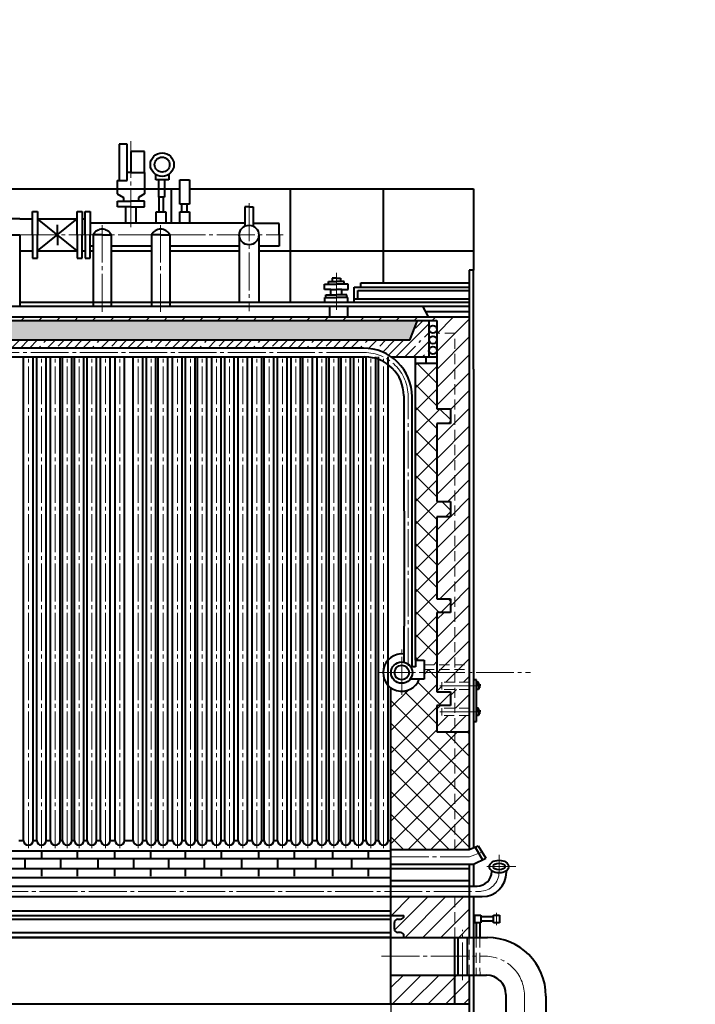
# Model space of a CAD drawing. Header units: millimetres. Extents: x 0 to 841, y 0 to 594.
# Tile 3 of 6: x 220 to 487, y 205 to 594. Entities that reach past the tile are written whole.
import ezdxf

# ---------------------------------------------------------------- set-up
doc = ezdxf.new("R2010")
doc.units = ezdxf.units.MM
for name, pattern in [('K5LT_AXLED', [19.5, 15, -1.5, 1.5, -1.5]), ('K5LT_BASIC', [0]), ('K5LT_DASHED', [6, 4, -2]), ('K5LT_THIN', [0])]:
    doc.linetypes.add(name, pattern=pattern)
doc.styles.add('KDIMTEXTSTYLE', font='GOST_AU.SHX', dxfattribs={"width": 0.96, "oblique": 15, "height": 5})
doc.dimstyles.new('KDIMSTYLE (1.00)', dxfattribs={"dimtxt": 5, "dimasz": 1, "dimexe": 2, "dimexo": 0, "dimgap": 1, "dimtad": 1, "dimtxsty": 'KDIMTEXTSTYLE', "dimsah": 1, "dimcen": 0, "dimdle": 1, "dimadec": 0, "dimazin": 0, "dimtfac": 0.667, "dimtmove": 0, "dimatfit": 3, "dimfxl": 0, "dimtvp": 1, "dimtolj": 1, "dimtzin": 0, "dimarcsym": 0})
pattern_1 = [(45, (0, 0), (-3.535534, 3.535534), [])]

# ---------------------------------------------------------------- blocks, each defined once
blk = doc.blocks.new('KDIMARROW_01')
blk.add_hatch(color=0).paths.add_polyline_path([(0, 0), (-5, 0.66), (-4.5, 0), (-5, -0.66)])
at = {"color": 0, "linetype": 'K5LT_THIN', "lineweight": 18}
for p, q in [((-4.5, 0), (-5, 0.66)), ((-5, 0.66), (0, 0)), ((0, 0), (-5, -0.66)), ((-5, -0.66), (-4.5, 0)), ((0, 0), (-1, 0))]:
    blk.add_line(p, q, dxfattribs=at)

msp = doc.modelspace()

# ---------------------------------------------------------------- hatches: boundary and pattern name
h = msp.add_hatch()
h.set_pattern_fill('Металл', style=0, pattern_type=0)
h.set_pattern_definition(pattern_1)
h.paths.add_polyline_path([(397.81, 318.761), (392.086, 318.761), (392.086, 312.265), (397.81, 312.265)])
h.paths.add_polyline_path([(392.086, 318.761), (386.931, 318.761), (386.931, 320.204), (386.931, 321.646), (392.086, 321.646), (392.086, 329.03), (386.931, 329.03), (386.931, 330.473), (386.931, 331.915), (392.086, 331.915), (392.086, 336.947), (384.993, 336.947), (384.993, 328.154), (390.325, 328.154), (390.325, 322.721), (384.993, 322.721), (384.993, 312.265), (392.086, 312.265)])
h.paths.add_polyline_path([(397.81, 329.03), (392.086, 329.03), (392.086, 321.646), (397.81, 321.646)])
h.paths.add_polyline_path([(397.81, 336.947), (392.086, 336.947), (392.086, 331.915), (397.81, 331.915)])
h.paths.add_polyline_path([(392.086, 338.803), (384.993, 338.803), (384.993, 336.947), (392.086, 336.947)])
h.paths.add_polyline_path([(397.81, 338.803), (392.086, 338.803), (392.086, 336.947), (397.81, 336.947)])
h.paths.add_polyline_path([(397.81, 476.414), (101.639, 476.414), (102.727, 474.97), (384.946, 474.97), (384.946, 469.992), (392.086, 469.992), (392.086, 338.803), (397.81, 338.803)])
h.paths.add_polyline_path([(392.086, 469.992), (384.946, 469.992), (384.946, 440.133), (390.337, 440.133), (390.337, 434.296), (384.967, 434.296), (384.967, 403.383), (390.326, 403.383), (390.326, 397.317), (384.994, 397.317), (384.994, 364.886), (390.325, 364.886), (390.325, 359.556), (384.993, 359.556), (384.993, 338.803), (392.086, 338.803)])
h = msp.add_hatch()
h.set_pattern_fill('Железобетон', style=0, pattern_type=0)
h.set_pattern_definition([(45, (0, 0), (-3.535534, 3.535534), []), (45, (-1.768, 1.768), (-3.535534, 3.535534), [10, -2, 1, -2])])
h.paths.add_polyline_path([(381.815, 474.97), (377.348, 474.97), (374.279, 467.216), (108.567, 467.216), (102.727, 474.97), (101.639, 474.97), (101.639, 461.926), (107.016, 461.926), (109.841, 464.11), (112.245, 464.11), (112.47, 464.11), (355.867, 464.11), (361.349, 463.315), (366.379, 460.993), (366.92, 460.628), (381.815, 460.628)])
h = msp.add_hatch()
h.set_pattern_fill('Жидкость', style=0, pattern_type=0)
h.set_pattern_definition([(0, (0, 0), (2.5, 2), [3, -2])])
h.paths.add_polyline_path([(167.892, 474.97), (102.727, 474.97), (108.567, 467.216), (167.892, 467.216)])
h.paths.add_polyline_path([(173.467, 467.216), (374.279, 467.216), (377.348, 474.97), (173.467, 474.97)])
h.paths.add_polyline_path([(240.491, 460.628), (240.491, 269.399), (241.564, 269.399), (241.564, 460.628)])
h = msp.add_hatch()
h.set_pattern_fill('ANSI37', style=0, pattern_type=0)
h.set_pattern_definition([(45, (0, 0), (-4.49013, 4.49013), []), (135, (0, 0), (-4.49013, -4.49013), [])])
h.paths.add_polyline_path([(392.086, 312.265), (384.993, 312.265), (384.993, 322.721), (390.325, 322.721), (390.325, 328.154), (384.993, 328.154), (384.993, 336.947), (379.937, 336.947), (379.937, 333.159), (377.994, 333.159), (376.089, 330.326), (373.113, 328.652), (369.702, 328.495), (366.796, 329.733), (366.796, 265.786), (392.086, 265.786)])
h.paths.add_polyline_path([(397.81, 312.265), (392.086, 312.265), (392.086, 265.786), (397.81, 265.786)])
h.paths.add_polyline_path([(384.993, 359.556), (390.325, 359.556), (390.325, 364.886), (384.994, 364.886), (384.994, 397.317), (390.326, 397.317), (390.326, 403.383), (384.967, 403.383), (384.967, 434.296), (390.337, 434.296), (390.337, 440.133), (384.946, 440.133), (384.946, 458.135), (376.53, 458.135), (376.53, 340.735), (379.937, 340.735), (379.937, 338.803), (384.993, 338.803)])
h = msp.add_hatch()
h.set_pattern_fill('Металл', style=0, pattern_type=0)
h.set_pattern_definition(pattern_1)
h.paths.add_polyline_path([(397.81, 216.147), (392.101, 216.147), (392.101, 204.727), (397.81, 204.727)])
h.paths.add_polyline_path([(392.101, 216.147), (366.796, 216.147), (366.796, 204.727), (392.101, 204.727)])
h.paths.add_polyline_path([(392.101, 247.141), (366.796, 247.141), (366.796, 239.724), (371.95, 239.724), (371.95, 239.562), (371.437, 238.503), (370.6, 238.212), (369.499, 238.212), (368.44, 237.699), (368.149, 236.862), (368.149, 234.301), (368.662, 233.242), (369.499, 232.952), (370.601, 232.952), (371.66, 232.439), (371.95, 231.602), (371.95, 230.969), (392.101, 230.969)])
h.paths.add_polyline_path([(397.81, 247.141), (392.101, 247.141), (392.101, 230.969), (397.81, 230.969)])

# ---------------------------------------------------------------- linework, layer by layer
at = {"color": 30, "linetype": 'K5LT_AXLED', "lineweight": 18}
for p, q in [((263.911, 511.938), (263.911, 545.939)), ((310.636, 521.423), (310.636, 478.661)), ((252.505, 478.489), (252.505, 512.734)), ((275.648, 478.489), (275.648, 512.734)), ((219.862, 508.868), (324.169, 508.868)), ((345.178, 479.245), (345.178, 493.861)), ((356.22, 462.363), (120.444, 462.363)), ((223.29, 266.373), (223.29, 460.628)), ((228.492, 266.373), (228.492, 460.628)), ((233.962, 266.373), (233.962, 460.628)), ((238.617, 266.373), (238.617, 460.628)), ((243.438, 266.373), (243.438, 460.628)), ((248.38, 266.373), (248.38, 460.628)), ((253.773, 266.373), (253.773, 460.628)), ((259.495, 266.373), (259.495, 460.628)), ((266.694, 266.373), (266.694, 460.628)), ((271.889, 266.373), (271.889, 460.628)), ((276.586, 266.373), (276.586, 460.628)), ((282.279, 266.373), (282.279, 460.628)), ((287.403, 266.373), (287.403, 460.628)), ((292.1, 266.373), (292.1, 460.628)), ((297.74, 266.373), (297.74, 460.628)), ((302.864, 266.373), (302.864, 460.628)), ((308.201, 266.373), (308.201, 460.628)), ((313.763, 266.373), (313.763, 460.628)), ((318.531, 266.373), (318.531, 460.628)), ((323.808, 266.373), (323.808, 460.628)), ((329.145, 266.373), (329.145, 460.628)), ((333.842, 266.373), (333.842, 460.628)), ((339.464, 266.373), (339.464, 460.628)), ((344.232, 266.373), (344.232, 460.628)), ((348.929, 266.373), (348.929, 460.628)), ((353.911, 266.373), (353.911, 460.628)), ((358.892, 266.373), (358.892, 460.628)), ((363.802, 266.373), (363.802, 460.628)), ((373.574, 338.446), (373.574, 445.009)), ((371.078, 326.931), (371.078, 345.187)), ((361.487, 335.753), (422.079, 335.753)), ((386.172, 330.473), (402.225, 330.473)), ((386.172, 320.204), (402.225, 320.204)), ((366.796, 262.911), (397.848, 262.911)), ((402.819, 264.798), (397.848, 262.911)), ((409.578, 256.936), (409.578, 263.714)), ((404.729, 259.032), (416.21, 259.032)), ((149.703, 249.223), (401.865, 249.223)), ((408.577, 240.778), (408.577, 235.872)), ((395.14, 214.046), (395.14, 234.053)), ((363.068, 223.558), (404.175, 223.558)), ((419.601, 208.132), (419.601, 194.312))]:
    msp.add_line(p, q, dxfattribs=at)
at = {"color": 5, "linetype": 'K5LT_BASIC', "lineweight": 40}
for p, q in [((262.418, 544.804), (259.238, 544.804)), ((259.238, 544.804), (259.238, 530.413)), ((262.418, 540.702), (262.418, 544.804)), ((269.315, 541.837), (263.911, 541.837)), ((263.911, 541.837), (263.911, 533.558)), ((269.315, 533.558), (269.315, 541.837)), ((262.418, 530.413), (262.418, 540.702)), ((263.911, 533.558), (262.418, 533.558)), ((263.911, 533.558), (269.315, 533.558)), ((269.315, 533.558), (269.315, 525.069)), ((258.507, 530.413), (262.418, 530.413)), ((258.507, 530.413), (258.507, 525.069)), ((273.786, 530.618), (273.786, 532.702)), ((278.913, 530.618), (273.786, 530.618)), ((274.959, 523.818), (274.959, 530.618)), ((277.227, 530.618), (277.227, 523.818)), ((278.913, 532.85), (278.913, 530.618)), ((283.179, 530.723), (287.044, 530.723)), ((283.179, 521.032), (283.179, 530.723)), ((287.044, 530.723), (287.044, 521.032)), ((87, 527.107), (283.179, 527.107)), ((279.888, 513.48), (279.888, 527.107)), ((287.044, 527.107), (399.504, 527.107)), ((327.084, 482.263), (327.084, 527.107)), ((363.806, 489.88), (363.806, 527.107)), ((399.504, 527.107), (399.509, 494.918)), ((258.507, 525.069), (260.885, 523.711)), ((258.55, 520.008), (258.55, 522.258)), ((258.55, 522.258), (263.911, 522.258)), ((260.885, 523.711), (260.885, 522.258)), ((269.272, 522.258), (263.911, 522.258)), ((269.315, 525.069), (266.937, 523.711)), ((266.937, 523.711), (266.937, 522.258)), ((269.272, 520.008), (269.272, 522.258)), ((277.227, 523.818), (274.959, 523.818)), ((274.959, 523.818), (274.959, 518.043)), ((276.639, 523.818), (276.639, 518.043)), ((224.988, 508.868), (224.988, 518.092)), ((224.988, 518.092), (226.954, 518.092)), ((226.954, 518.092), (226.954, 508.868)), ((242.628, 508.868), (242.628, 518.092)), ((242.628, 518.092), (244.595, 518.092)), ((244.595, 518.092), (244.595, 508.868)), ((245.809, 508.868), (245.809, 518.092)), ((245.809, 518.092), (247.776, 518.092)), ((247.776, 518.092), (247.776, 508.868)), ((263.911, 520.008), (258.55, 520.008)), ((261.863, 513.48), (261.863, 520.008)), ((263.911, 520.008), (269.272, 520.008)), ((265.959, 513.48), (265.959, 520.008)), ((273.83, 513.48), (273.83, 518.043)), ((273.83, 518.043), (277.683, 518.043)), ((277.683, 518.043), (277.683, 513.48)), ((287.044, 521.032), (283.179, 521.032)), ((283.196, 513.48), (283.196, 518.043)), ((283.196, 518.043), (287.049, 518.043)), ((284.077, 518.043), (284.077, 521.032)), ((286.147, 518.043), (286.147, 521.032)), ((287.049, 518.043), (287.049, 513.48)), ((310.636, 520.011), (308.968, 520.011)), ((308.968, 520.011), (308.968, 512.339)), ((310.636, 520.011), (312.304, 520.011)), ((312.304, 520.011), (312.304, 512.339)), ((219.862, 515.202), (216.249, 515.202)), ((219.862, 515.202), (224.988, 515.202)), ((226.954, 515.202), (242.628, 515.202)), ((242.628, 502.534), (226.954, 515.202)), ((226.954, 502.534), (242.628, 515.202)), ((244.595, 515.202), (245.809, 515.202)), ((234.791, 508.868), (234.791, 512.886)), ((308.968, 513.48), (247.776, 513.48)), ((314.513, 513.353), (312.304, 513.353)), ((322.551, 513.353), (314.513, 513.353)), ((322.551, 508.868), (322.551, 513.353)), ((216.24, 508.868), (219.862, 508.868)), ((219.862, 508.868), (219.862, 480.638)), ((224.988, 508.868), (224.988, 499.643)), ((226.954, 499.643), (226.954, 508.868)), ((234.791, 508.868), (234.791, 504.849)), ((242.628, 508.868), (242.628, 499.643)), ((244.595, 499.643), (244.595, 508.868)), ((245.809, 508.868), (245.809, 499.643)), ((247.776, 499.643), (247.776, 508.868)), ((252.505, 508.868), (248.883, 508.868)), ((248.883, 508.868), (248.883, 480.638)), ((252.505, 508.868), (256.127, 508.868)), ((256.127, 508.868), (256.127, 480.638)), ((275.648, 508.868), (272.026, 508.868)), ((272.026, 508.868), (272.026, 480.638)), ((275.648, 508.868), (279.271, 508.868)), ((279.271, 508.868), (279.271, 480.638)), ((306.76, 508.839), (306.76, 482.263)), ((314.513, 508.839), (314.513, 482.263)), ((322.551, 508.868), (322.551, 504.382)), ((219.862, 502.534), (224.988, 502.534)), ((226.954, 502.534), (242.628, 502.534)), ((244.595, 502.534), (245.809, 502.534)), ((248.883, 504.382), (247.776, 504.382)), ((247.776, 502.534), (248.883, 502.534)), ((272.026, 504.382), (256.127, 504.382)), ((256.127, 502.537), (272.026, 502.537)), ((306.76, 504.382), (279.271, 504.382)), ((279.271, 502.537), (306.76, 502.537)), ((322.551, 504.382), (314.513, 504.382)), ((314.513, 502.537), (399.508, 502.55)), ((224.988, 499.643), (226.954, 499.643)), ((242.628, 499.643), (244.595, 499.643)), ((245.809, 499.643), (247.776, 499.643)), ((399.509, 494.918), (397.81, 494.918)), ((397.81, 494.918), (397.81, 265.786)), ((399.509, 455.809), (399.509, 494.918)), ((345.178, 491.801), (343.511, 491.801)), ((343.511, 491.801), (343.511, 490.422)), ((345.178, 491.801), (346.844, 491.801)), ((346.844, 491.801), (346.844, 490.422)), ((340.461, 487.284), (340.461, 489.349)), ((340.461, 489.349), (345.178, 489.349)), ((343.064, 487.284), (340.461, 487.284)), ((342.077, 489.349), (342.077, 490.422)), ((342.077, 490.422), (345.178, 490.422)), ((343.064, 485.135), (343.064, 487.284)), ((343.064, 487.284), (345.178, 487.284)), ((348.278, 490.422), (345.178, 490.422)), ((349.894, 489.349), (345.178, 489.349)), ((347.291, 487.284), (345.178, 487.284)), ((347.291, 485.135), (347.291, 487.284)), ((347.291, 487.284), (349.894, 487.284)), ((348.278, 489.349), (348.278, 490.422)), ((349.894, 487.284), (349.894, 489.349)), ((352.224, 482.263), (352.224, 488.238)), ((352.224, 488.238), (397.81, 488.238)), ((353.633, 483.623), (353.633, 486.83)), ((353.633, 486.83), (397.81, 486.83)), ((354.807, 488.238), (354.807, 489.88)), ((354.807, 489.88), (397.81, 489.88)), ((340.586, 482.263), (340.586, 484.082)), ((340.586, 484.082), (345.178, 484.082)), ((341.084, 484.082), (341.084, 485.135)), ((341.084, 485.135), (343.064, 485.135)), ((343.064, 485.135), (345.186, 485.135)), ((347.291, 485.135), (345.169, 485.135)), ((349.769, 484.082), (345.178, 484.082)), ((349.272, 485.135), (347.291, 485.135)), ((349.272, 484.082), (349.272, 485.135)), ((349.769, 482.263), (349.769, 484.082)), ((352.224, 483.623), (397.81, 483.623)), ((154.812, 480.638), (397.81, 480.638)), ((219.862, 482.263), (397.81, 482.263)), ((342.626, 476.414), (342.626, 480.638)), ((349.705, 476.414), (349.705, 480.638)), ((381.701, 476.414), (379.45, 480.638)), ((89.074, 476.414), (397.81, 476.414)), ((380.575, 478.526), (397.81, 478.526)), ((101.639, 474.97), (384.946, 474.97)), ((374.279, 467.216), (377.348, 474.97)), ((381.815, 474.97), (381.815, 460.628)), ((384.946, 474.97), (384.946, 440.133)), ((374.279, 467.216), (108.567, 467.216)), ((355.867, 464.11), (109.841, 464.11)), ((122.715, 460.628), (356.437, 460.628)), ((221.417, 269.399), (221.417, 460.628)), ((225.164, 269.399), (225.164, 460.628)), ((226.618, 269.399), (226.618, 460.628)), ((230.366, 269.399), (230.366, 460.628)), ((232.088, 269.399), (232.088, 460.628)), ((235.835, 269.399), (235.835, 460.628)), ((236.744, 269.399), (236.744, 460.628)), ((240.491, 269.399), (240.491, 460.628)), ((241.564, 269.399), (241.564, 460.628)), ((245.312, 269.399), (245.312, 460.628)), ((246.506, 269.399), (246.506, 460.628)), ((250.253, 269.399), (250.253, 460.628)), ((251.899, 269.399), (251.899, 460.628)), ((255.646, 269.399), (255.646, 460.628)), ((257.621, 269.399), (257.621, 460.628)), ((261.368, 269.399), (261.368, 460.628)), ((264.821, 269.399), (264.821, 460.628)), ((268.568, 269.399), (268.568, 460.628)), ((270.016, 269.399), (270.016, 460.628)), ((273.763, 269.399), (273.763, 460.628)), ((274.713, 269.399), (274.713, 460.628)), ((278.46, 269.399), (278.46, 460.628)), ((280.406, 269.399), (280.406, 460.628)), ((284.153, 269.399), (284.153, 460.628)), ((285.53, 269.399), (285.53, 460.628)), ((289.277, 269.399), (289.277, 460.628)), ((290.227, 269.399), (290.227, 460.628)), ((293.974, 269.399), (293.974, 460.628)), ((295.866, 269.399), (295.866, 460.628)), ((299.613, 269.399), (299.613, 460.628)), ((300.99, 269.399), (300.99, 460.628)), ((304.737, 269.399), (304.737, 460.628)), ((306.328, 269.399), (306.328, 460.628)), ((310.075, 269.399), (310.075, 460.628)), ((311.89, 269.399), (311.89, 460.628)), ((315.637, 269.399), (315.637, 460.628)), ((316.658, 269.399), (316.658, 460.628)), ((320.405, 269.399), (320.405, 460.628)), ((321.935, 269.399), (321.935, 460.628)), ((325.682, 269.399), (325.682, 460.628)), ((327.272, 269.399), (327.272, 460.628)), ((331.019, 269.399), (331.019, 460.628)), ((331.969, 269.399), (331.969, 460.628)), ((335.716, 269.399), (335.716, 460.628)), ((337.591, 269.399), (337.591, 460.628)), ((341.338, 269.399), (341.338, 460.628)), ((342.359, 269.399), (342.359, 460.628)), ((346.106, 269.399), (346.106, 460.628)), ((347.056, 269.399), (347.056, 460.628)), ((350.803, 269.399), (350.803, 460.628)), ((352.037, 269.399), (352.037, 460.628)), ((355.784, 269.399), (355.784, 460.628)), ((357.019, 269.399), (357.019, 460.628)), ((360.766, 269.399), (360.766, 460.628)), ((361.929, 269.399), (361.929, 460.628)), ((365.676, 269.399), (365.676, 460.628)), ((366.92, 460.628), (384.946, 460.628)), ((376.53, 340.735), (376.53, 460.628)), ((380.738, 458.135), (380.738, 460.628)), ((376.53, 458.135), (384.946, 458.135)), ((399.509, 455.809), (399.509, 266.487)), ((371.864, 445.227), (372.011, 354.085)), ((375.149, 338.065), (375.149, 444.828)), ((384.946, 440.133), (390.337, 440.133)), ((390.337, 440.133), (390.337, 434.296)), ((390.337, 434.296), (384.967, 434.296)), ((384.967, 434.296), (384.967, 403.383)), ((384.967, 403.383), (390.326, 403.383)), ((390.326, 403.383), (390.326, 397.317)), ((390.326, 397.317), (384.994, 397.317)), ((384.994, 397.317), (384.994, 364.886)), ((384.994, 364.886), (390.325, 364.886)), ((390.325, 364.886), (390.325, 359.556)), ((390.325, 359.556), (384.993, 359.556)), ((384.993, 359.556), (384.993, 328.154)), ((372.011, 339.889), (372.011, 354.085)), ((376.53, 340.735), (379.937, 340.735)), ((376.53, 340.735), (376.53, 338.065)), ((379.937, 340.735), (379.937, 333.159)), ((376.53, 338.065), (374.631, 338.065)), ((379.937, 333.159), (374.432, 333.159)), ((400.66, 332.943), (399.509, 332.943)), ((400.66, 316.395), (400.66, 332.943)), ((401.408, 331.908), (400.66, 331.908)), ((401.408, 330.473), (401.408, 331.908)), ((401.408, 331.19), (402.022, 331.19)), ((402.022, 331.19), (402.022, 330.473)), ((366.796, 204.727), (366.796, 329.733)), ((384.993, 328.154), (390.325, 328.154)), ((390.325, 328.154), (390.325, 322.721)), ((401.408, 329.038), (400.66, 329.038)), ((401.408, 330.473), (401.408, 329.038)), ((401.408, 329.755), (402.022, 329.755)), ((402.022, 329.755), (402.022, 330.473)), ((390.325, 322.721), (384.993, 322.721)), ((384.993, 322.721), (384.993, 312.265)), ((401.408, 321.638), (400.66, 321.638)), ((401.408, 320.204), (401.408, 321.638)), ((401.408, 320.921), (402.022, 320.921)), ((401.408, 320.204), (401.408, 318.769)), ((401.408, 319.486), (402.022, 319.486)), ((402.022, 320.921), (402.022, 320.204)), ((402.022, 319.486), (402.022, 320.204)), ((399.509, 316.395), (400.66, 316.395)), ((401.408, 318.769), (400.66, 318.769)), ((384.993, 312.265), (397.81, 312.265)), ((219.589, 269.399), (221.417, 269.399)), ((225.164, 269.399), (226.618, 269.399)), ((230.366, 269.399), (232.088, 269.399)), ((235.835, 269.399), (236.744, 269.399)), ((240.491, 269.399), (241.564, 269.399)), ((245.312, 269.399), (246.506, 269.399)), ((250.253, 269.399), (251.899, 269.399)), ((255.646, 269.399), (257.621, 269.399)), ((261.368, 269.399), (264.821, 269.399)), ((268.568, 269.399), (270.016, 269.399)), ((273.763, 269.399), (274.713, 269.399)), ((278.46, 269.399), (280.406, 269.399)), ((284.153, 269.399), (285.53, 269.399)), ((289.277, 269.399), (290.227, 269.399)), ((293.974, 269.399), (295.866, 269.399)), ((299.613, 269.399), (300.99, 269.399)), ((304.737, 269.399), (306.328, 269.399)), ((310.075, 269.399), (311.89, 269.399)), ((315.637, 269.399), (316.658, 269.399)), ((320.405, 269.399), (321.935, 269.399)), ((325.682, 269.399), (327.272, 269.399)), ((331.019, 269.399), (331.969, 269.399)), ((335.716, 269.399), (337.591, 269.399)), ((341.338, 269.399), (342.359, 269.399)), ((346.106, 269.399), (347.056, 269.399)), ((350.803, 269.399), (352.037, 269.399)), ((355.784, 269.399), (357.019, 269.399)), ((360.766, 269.399), (361.929, 269.399)), ((365.676, 269.399), (366.796, 269.399)), ((157.544, 265.26), (366.796, 265.26)), ((228.499, 265.26), (228.499, 262.259)), ((242.675, 265.26), (242.675, 262.259)), ((257.445, 265.26), (257.445, 262.259)), ((271.622, 265.26), (271.622, 262.259)), ((285.375, 265.26), (285.375, 262.259)), ((299.552, 265.26), (299.552, 262.259)), ((314.321, 265.26), (314.321, 262.259)), ((328.498, 265.26), (328.498, 262.259)), ((343.623, 265.26), (343.623, 262.259)), ((357.799, 265.26), (357.799, 262.259)), ((366.796, 265.786), (397.81, 265.786)), ((397.81, 265.786), (401.333, 267.24)), ((400.131, 266.744), (402.964, 261.707)), ((401.333, 267.24), (404.305, 262.356)), ((157.544, 262.259), (366.796, 262.259)), ((221.838, 262.259), (221.838, 258.255)), ((236.015, 262.259), (236.015, 258.255)), ((250.785, 262.259), (250.785, 258.255)), ((264.962, 262.259), (264.962, 258.255)), ((278.715, 262.259), (278.715, 258.255)), ((292.892, 262.259), (292.892, 258.255)), ((307.661, 262.259), (307.661, 258.255)), ((321.838, 262.259), (321.838, 258.255)), ((336.963, 262.259), (336.963, 258.255)), ((351.139, 262.259), (351.139, 258.255)), ((399.509, 260.035), (404.305, 262.356)), ((157.544, 258.255), (366.796, 258.255)), ((228.499, 258.255), (228.499, 255.255)), ((242.675, 258.255), (242.675, 255.255)), ((257.445, 258.255), (257.445, 255.255)), ((271.622, 258.255), (271.622, 255.255)), ((285.375, 258.255), (285.375, 255.255)), ((299.552, 258.255), (299.552, 255.255)), ((314.321, 258.255), (314.321, 255.255)), ((328.498, 258.255), (328.498, 255.255)), ((343.623, 258.255), (343.623, 255.255)), ((357.799, 258.255), (357.799, 255.255)), ((366.796, 260.035), (397.81, 260.035)), ((366.796, 258.255), (397.81, 258.255)), ((397.81, 260.035), (399.509, 260.035)), ((397.81, 260.035), (397.81, 230.969)), ((399.509, 260.035), (399.509, 251.305)), ((406.65, 257.09), (406.65, 257.415)), ((412.506, 256.783), (412.506, 257.415)), ((157.544, 254.771), (366.796, 254.771)), ((366.796, 253.562), (397.81, 253.562)), ((154.403, 251.305), (400.865, 251.305)), ((154.403, 247.141), (402.865, 247.141)), ((399.509, 247.141), (399.509, 199.906)), ((157.544, 241.566), (366.796, 241.566)), ((144.628, 239.724), (366.796, 239.724)), ((157.544, 238.217), (366.796, 238.217)), ((366.796, 239.724), (371.95, 239.724)), ((369.499, 238.212), (370.6, 238.212)), ((371.95, 239.562), (371.95, 239.724)), ((400.037, 239.788), (402.37, 239.788)), ((400.037, 236.818), (400.037, 239.788)), ((402.37, 239.788), (402.37, 236.818)), ((407.411, 239.194), (402.37, 239.194)), ((407.411, 239.788), (409.744, 239.788)), ((407.411, 236.818), (407.411, 239.788)), ((409.744, 239.788), (409.744, 236.818)), ((368.149, 234.301), (368.149, 236.862)), ((402.37, 236.818), (400.037, 236.818)), ((400.477, 236.818), (400.477, 230.969)), ((401.93, 236.818), (401.93, 230.969)), ((407.411, 237.412), (402.37, 237.412)), ((409.744, 236.818), (407.411, 236.818)), ((366.796, 230.969), (152.78, 230.969)), ((157.544, 232.947), (366.796, 232.947)), ((190.058, 230.969), (371.95, 230.969)), ((370.601, 232.952), (369.499, 232.952)), ((371.95, 230.969), (371.95, 231.602)), ((371.95, 230.969), (399.509, 230.969)), ((392.101, 216.147), (392.101, 230.969)), ((393.272, 230.969), (393.272, 216.147)), ((397.007, 230.969), (397.007, 216.147)), ((399.509, 230.969), (404.975, 230.969)), ((366.796, 216.147), (399.509, 216.147)), ((392.101, 204.727), (392.101, 216.147)), ((397.81, 216.147), (397.81, 200.839)), ((399.509, 216.147), (404.561, 216.147)), ((412.274, 208.434), (412.274, 194.312)), ((428.114, 207.83), (428.114, 199.906)), ((144.628, 204.727), (397.81, 204.727))]:
    msp.add_line(p, q, dxfattribs=at)
at = {"color": 7, "linetype": 'K5LT_DASHED', "lineweight": 18}
for p, q in [((392.086, 469.992), (384.946, 469.992)), ((392.086, 265.786), (392.086, 469.992)), ((379.937, 338.803), (397.81, 338.803)), ((379.937, 336.947), (397.81, 336.947)), ((397.81, 331.915), (386.931, 331.915)), ((386.931, 331.915), (386.931, 330.473)), ((386.931, 329.03), (386.931, 330.473)), ((397.81, 329.03), (386.931, 329.03)), ((397.81, 321.646), (386.931, 321.646)), ((386.931, 321.646), (386.931, 320.204)), ((386.931, 318.761), (386.931, 320.204)), ((397.81, 318.761), (386.931, 318.761)), ((392.101, 230.969), (392.101, 247.141)), ((397.81, 216.147), (397.81, 230.969)), ((400.477, 230.969), (400.477, 216.147)), ((401.93, 230.969), (402.035, 216.147))]:
    msp.add_line(p, q, dxfattribs=at)
at = {"color": 5, "linetype": 'K5LT_BASIC', "lineweight": 40}
for centre, radius in [((276.238, 536.668), 4.663), ((276.238, 536.668), 2.97), ((310.636, 508.839), 3.877), ((383.421, 471.519), 1.525), ((383.421, 467.333), 1.525), ((383.421, 463.217), 1.525), ((371.078, 335.753), 4.24), ((371.078, 335.753), 2.882)]:
    msp.add_circle(centre, radius, dxfattribs=at)
for centre, radius, start, end in [((252.505, 507.113), 4.025, 25.8369, 154.1631), ((275.648, 507.113), 4.025, 25.8369, 154.1631), ((355.867, 444.828), 19.283, 0, 90), ((356.437, 445.202), 15.426, 0.09268, 90), ((371.078, 335.753), 7.387, 82.74184, 339.44479), ((223.29, 269.399), 1.874, 180, 0), ((228.492, 269.399), 1.874, 180, 0), ((233.962, 269.399), 1.874, 180, 0), ((238.617, 269.399), 1.874, 180, 0), ((243.438, 269.399), 1.874, 180, 0), ((248.38, 269.399), 1.874, 180, 0), ((253.773, 269.399), 1.874, 180, 0), ((259.495, 269.399), 1.874, 180, 0), ((266.694, 269.399), 1.874, 180, 0), ((271.889, 269.399), 1.874, 180, 0), ((276.586, 269.399), 1.874, 180, 0), ((282.279, 269.399), 1.874, 180, 0), ((287.403, 269.399), 1.874, 180, 0), ((292.1, 269.399), 1.874, 180, 0), ((297.74, 269.399), 1.874, 180, 0), ((302.864, 269.399), 1.874, 180, 0), ((308.201, 269.399), 1.874, 180, 0), ((313.763, 269.399), 1.874, 180, 0), ((318.531, 269.399), 1.874, 180, 0), ((323.808, 269.399), 1.874, 180, 0), ((329.145, 269.399), 1.874, 180, 0), ((333.842, 269.399), 1.874, 180, 0), ((339.464, 269.399), 1.874, 180, 0), ((344.232, 269.399), 1.874, 180, 0), ((348.929, 269.399), 1.874, 180, 0), ((353.911, 269.399), 1.874, 180, 0), ((358.892, 269.399), 1.874, 180, 0), ((363.802, 269.399), 1.874, 180, 0), ((400.865, 257.09), 5.785, 270, 0), ((402.865, 256.783), 9.641, 270, 0), ((369.499, 236.862), 1.35, 90, 180), ((370.6, 239.562), 1.35, 270, 0), ((369.499, 234.301), 1.35, 180, 270), ((370.601, 231.602), 1.35, 0, 90), ((404.975, 207.83), 23.139, 0, 90), ((404.561, 208.434), 7.713, 0, 90)]:
    msp.add_arc(centre, radius, start, end, dxfattribs=at)
at = {"color": 30, "linetype": 'K5LT_AXLED', "lineweight": 18}
for centre, radius, start, end in [((356.22, 445.009), 17.354, 0, 90), ((401.865, 256.936), 7.713, 270, 0), ((404.175, 208.132), 15.426, 0, 90)]:
    msp.add_arc(centre, radius, start, end, dxfattribs=at)
at = {"color": 5, "linetype": 'K5LT_BASIC', "lineweight": 40}
for major_axis, ratio in [((-3.828, 0), 0.6558128), ((-2.365, 0), 0.5450113)]:
    msp.add_ellipse((409.578, 259.032), major_axis=major_axis, ratio=ratio, dxfattribs=at)

# ---------------------------------------------------------------- dimensions: what is measured, and where the dimension line sits
at = {"color": 7}
msp.add_linear_dim(base=(397.81, 135.567), p1=(366.796, 204.727), p2=(397.81, 135.567), location=(381.81, 135.567), text='\\H5.0;\\W0.965;\\Q15;\\H5.0;\\W0.965;\\Q15;\\Q15;510', dimstyle='KDIMSTYLE (1.00)', override={"dimexo": 0, "dimblk1": 'KDIMARROW_01', "dimblk2": 'KDIMARROW_01', "dimse1": 0, "dimse2": 0, "dimclrt": 7, "dimtolj": 1}, dxfattribs=at).render()

doc.saveas('drawing.dxf')
